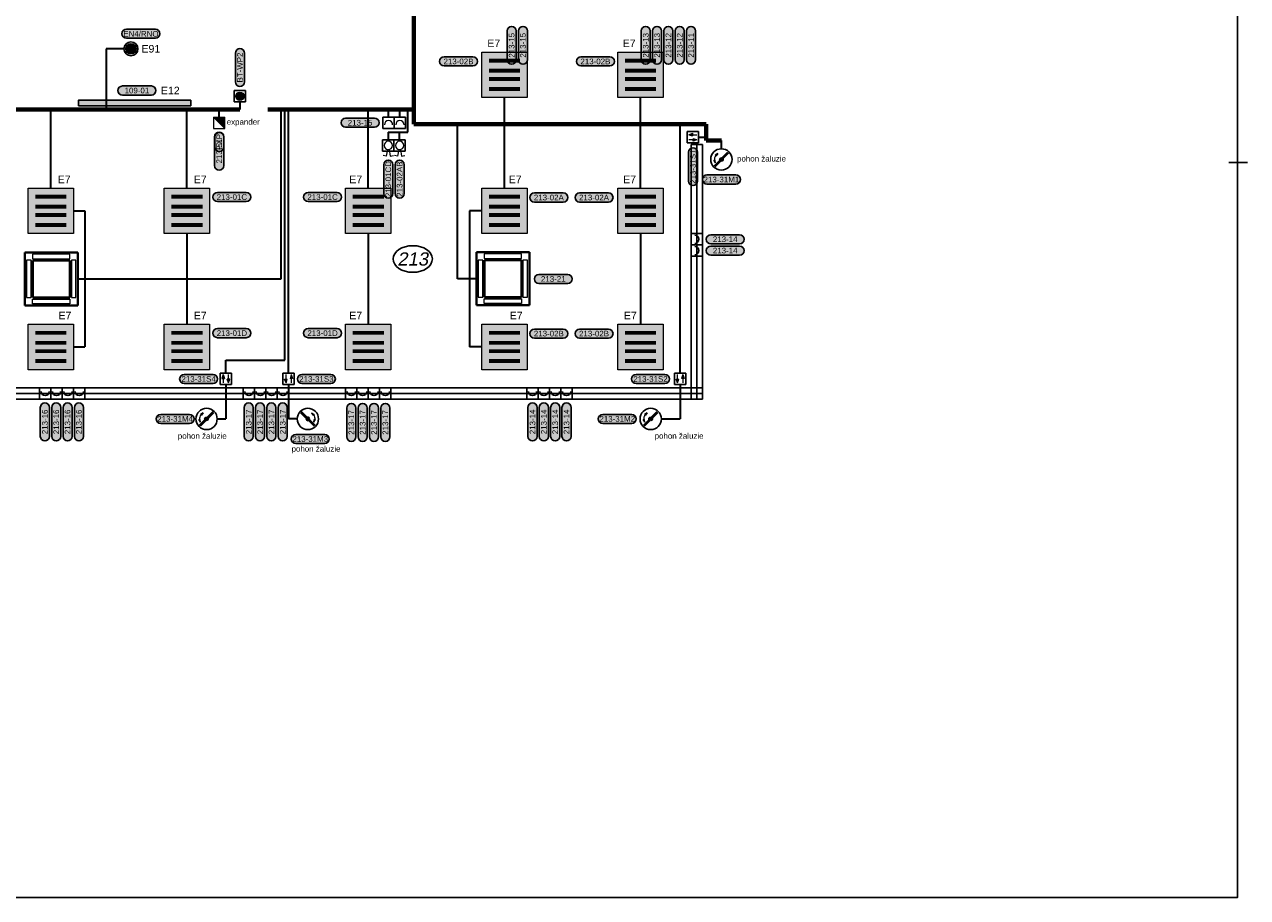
# Model space of a CAD drawing. Extents: x -19864 to 492529, y -84687 to -21221.
# Tile 11 of 34: x 138326 to 154506, y -79144 to -67597. Entities that reach past the tile are written whole.
import ezdxf
from ezdxf.enums import TextEntityAlignment as Align

# ---------------------------------------------------------------- set-up
doc = ezdxf.new("R2010")
doc.units = 0
doc.header["$MEASUREMENT"] = 0
doc.layers.get('0').update_dxf_attribs({"linetype": 'CONTINUOUS'})
for name, color, linetype, true_color in [('__32 Šrafy zařizovacích předmětů', 7, 'CONTINUOUS', 0xfed4aa), ('__Rudá tmavá', 7, 'CONTINUOUS', 0xdb0000), ('__Temná modrá', 7, 'CONTINUOUS', 0x0000c7), ('__Tyrkysová', 7, 'CONTINUOUS', 0x00d6a1)]:
    doc.layers.add(name, color=color, linetype=linetype, true_color=true_color)
for name, color, linetype in [('__91-Rozpiska', 207, 'CONTINUOUS'), ('__ELEKTRO PAVELKA', 4, 'CONTINUOUS'), ('__Fialová 220', 220, 'CONTINUOUS'), ('__Temná fialová', 195, 'CONTINUOUS'), ('__Žlutá', 2, 'CONTINUOUS')]:
    doc.layers.add(name, color=color, linetype=linetype)
doc.layers.add('MP2000N', color=7, linetype='CONTINUOUS', plot=False)
doc.layers.add('VzT', color=1, linetype='CONTINUOUS', lineweight=40)
doc.styles.add('Arial', font='arial.ttf')
doc.styles.add('GENERATED_STYLE_1', font='arial.ttf')

# ---------------------------------------------------------------- blocks, each defined once
blk = doc.blocks.new('Svítidlo 4x14W')
at = {"ltscale": 2}
h = blk.add_hatch(color=2, dxfattribs=at)
h.dxf.hatch_style = 1
h.paths.add_polyline_path([(600, 600), (0, 600), (0, 0), (600, 0)])
at = {"color": 7}
for p, q in [((505, 502), (97, 502)), ((505, 492), (97, 492)), ((505, 482), (97, 482)), ((505, 472), (97, 472)), ((505, 370), (97, 370)), ((505, 360), (97, 360)), ((505, 350), (97, 350)), ((505, 340), (97, 340)), ((505, 260), (97, 260)), ((505, 250), (97, 250)), ((505, 240), (97, 240)), ((505, 230), (97, 230)), ((505, 128), (97, 128)), ((505, 118), (97, 118)), ((505, 108), (97, 108)), ((505, 98), (97, 98))]:
    blk.add_line(p, q, dxfattribs=at)
at = {"lineweight": 15}
blk.add_lwpolyline([(0, 600), (600, 600), (600, 0), (0, 0)], close=True, dxfattribs=at)
blk = doc.blocks.new('A104')
for p, q in [((-75, 250), (75, 250)), ((-75, 100), (-75, 250)), ((75, 250), (75, 100)), ((-75, 100), (75, 100)), ((0, 0), (0, 100))]:
    blk.add_line(p, q)
at = {"color": 7, "lineweight": 13}
for p, q in [((-27, 318), (-67, 310)), ((-10, 229), (-27, 318)), ((10, 229), (27, 318)), ((27, 318), (67, 310))]:
    blk.add_line(p, q, dxfattribs=at)
blk.add_circle((0, 175), 55, dxfattribs=at)
blk = doc.blocks.new('B107')
blk.add_hatch(color=2).paths.add_polyline_path([(55, 175, 1), (-55, 175, 1)])
for p, q in [((-75, 250), (75, 250)), ((-75, 100), (-75, 250)), ((75, 250), (75, 100)), ((-75, 100), (75, 100)), ((0, 0), (0, 100))]:
    blk.add_line(p, q)
at = {"color": 7, "lineweight": 13}
blk.add_circle((0, 175), 55, dxfattribs=at)
at = {"color": 7, "lineweight": 5}
blk.add_circle((0, 175), 35, dxfattribs=at)
blk = doc.blocks.new('Převodník')
h = blk.add_hatch(color=256)
h.dxf.hatch_style = 1
h.paths.add_polyline_path([(-75, 100), (75, 100), (75, 250)])
at = {"color": 7, "lineweight": 13}
for p, q in [((-75, 250), (75, 250)), ((-75, 100), (-75, 250)), ((75, 250), (75, 100)), ((-75, 100), (75, 100))]:
    blk.add_line(p, q, dxfattribs=at)
at = {"color": 7}
blk.add_line((-75, 100), (75, 250), dxfattribs=at)
blk.add_line((0, 0), (0, 100))
blk = doc.blocks.new('TEXT POPIS 025')
h = blk.add_hatch(color=21)
h.dxf.hatch_style = 2
edge = h.paths.add_edge_path()
edge.add_arc((654, 0), 600, 270, 450)
edge.add_line((654, 600), (-654, 600))
edge.add_arc((-654, 0), 600, 90, 270)
edge.add_line((-654, -600), (654, -600))
at = {"color": 7}
for p, q in [((-654, 600), (654, 600)), ((-654, -600), (654, -600))]:
    blk.add_line(p, q, dxfattribs=at)
at = {"color": 7, "ltscale": 4}
for centre, start, end in [((-654, 0), 90, 270), ((654, 0), 270, 90)]:
    blk.add_arc(centre, 600, start, end, dxfattribs=at)
at = {"color": 7, "linetype": 'Continuous', "style": 'GENERATED_STYLE_1'}
blk.add_attdef('TEXT', text='', height=750, dxfattribs=at).set_placement((0, 0), align=Align.MIDDLE)
blk = doc.blocks.new('LEDPASEK08')
at = {"ltscale": 2}
h = blk.add_hatch(color=256, dxfattribs=at)
h.dxf.hatch_style = 1
h.paths.add_polyline_path([(0, -37), (0, 37), (-1484, 37), (-1484, -37)])
at = {"color": 7, "lineweight": 30, "ltscale": 2}
blk.add_lwpolyline([(0, 37), (0, -37), (-1484, -37), (-1484, 37)], close=True, dxfattribs=at)
blk = doc.blocks.new('T103')
at = {"lineweight": 13}
blk.add_hatch(color=7, dxfattribs=at).paths.add_polyline_path([(25, 0, 1), (-25, 0, 1)])
at = {"color": 7, "lineweight": 13}
for p, q in [((-96, -82), (82, 96)), ((-89, -89), (89, 89)), ((-82, -96), (96, 82)), ((-47, 79), (-82, 59)), ((-82, 59), (-68, 49)), ((-47, 79), (-68, 49)), ((-101, -10), (-83, -8)), ((-80, -45), (-101, -10)), ((-80, -45), (-83, -8))]:
    blk.add_line(p, q, dxfattribs=at)
blk.add_circle((0, 0), 141)
blk.add_circle((0, 0), 25, dxfattribs=at)
blk.add_arc((-1, 0), 91.4, 144.165, 185.7465, dxfattribs=at)
blk = doc.blocks.new('A109')
at = {"lineweight": 5}
for points in [[(-35, 122), (-18, 172), (-53, 172)], [(35, 232), (18, 182), (35, 182), (53, 182)]]:
    blk.add_hatch(color=7, dxfattribs=at).paths.add_polyline_path(points)
for p, q in [((-75, 100), (-75, 250)), ((-75, 250), (75, 250)), ((75, 250), (75, 100)), ((-75, 100), (75, 100)), ((0, 0), (0, 100))]:
    blk.add_line(p, q)
at = {"color": 7, "lineweight": 5}
for p, q in [((-53, 172), (-18, 172)), ((-35, 122), (-53, 172)), ((-35, 122), (-18, 172)), ((35, 232), (18, 182)), ((53, 182), (18, 182)), ((35, 232), (53, 182))]:
    blk.add_line(p, q, dxfattribs=at)
at = {"color": 7, "lineweight": 13}
for p, q in [((-35, 172), (-35, 232)), ((35, 182), (35, 122))]:
    blk.add_line(p, q, dxfattribs=at)
blk = doc.blocks.new('tzhtzht')
for p, q in [((0, 0), (0, -150)), ((0, 0), (150, 0)), ((150, -150), (150, 0)), ((150, 0), (150, -150)), ((0, -150), (150, -150))]:
    blk.add_line(p, q)
at = {"color": 7}
blk.add_arc((75, -102), 55, 0, 180, dxfattribs=at)
blk = doc.blocks.new('A201')
for p, q in [((-75, 250), (75, 250)), ((-75, 100), (-75, 250)), ((75, 250), (75, 100)), ((-75, 100), (75, 100)), ((0, 0), (0, 100))]:
    blk.add_line(p, q)
at = {"color": 7, "lineweight": 13}
blk.add_arc((0, 202.5), 55, 180, 0, dxfattribs=at)
blk = doc.blocks.new('a1 1ku50')
at = {"layer": '__91-Rozpiska', "linetype": 'Continuous'}
blk.add_line((-30580, 114), (-30580, -132), dxfattribs=at)
at = {"layer": 'MP2000N', "color": 6, "linetype": 'Continuous'}
blk.add_lwpolyline([(-40300, 29150), (0, 29150), (0, 0), (-40300, 0)], close=True, dxfattribs=at)
blk = doc.blocks.new('Nouzové svítidlo stropní 102')
at = {"ltscale": 2}
h = blk.add_hatch(color=30, dxfattribs=at)
h.dxf.hatch_style = 1
h.paths.add_polyline_path([(-50, -50), (0, 0), (-50, 50, 0.198912), (-71, 0, 0.198912)])
h.paths.add_polyline_path([(50, 50), (0, 0), (50, -50, 0.198912), (71, 0, 0.198912)])
h = blk.add_hatch(color=2, dxfattribs=at)
h.dxf.hatch_style = 1
h.paths.add_polyline_path([(-50, 50), (0, 0), (50, 50, 0.414214)])
h.paths.add_polyline_path([(-50, -50, 0.414214), (50, -50), (0, 0)])
at = {"color": 7, "lineweight": 13}
for p, q in [((50, 50), (-50, -50)), ((50, -50), (-50, 50))]:
    blk.add_line(p, q, dxfattribs=at)
blk.add_circle((0, 0), 92.4)
blk.add_circle((0, 0), 70.7, dxfattribs=at)
blk = doc.blocks.new('TEXT POPIS 050')
h = blk.add_hatch(color=21)
h.dxf.hatch_style = 2
h.paths.add_polyline_path([(-1908, 600, 1), (-1908, -600), (1908, -600, 1), (1908, 600)])
at = {"color": 7}
for p, q in [((-1908, 600), (1908, 600)), ((-1908, -600), (1908, -600))]:
    blk.add_line(p, q, dxfattribs=at)
at = {"color": 7, "ltscale": 4}
for centre, start, end in [((-1908, 0), 90, 270), ((1908, 0), 270, 90)]:
    blk.add_arc(centre, 600, start, end, dxfattribs=at)
at = {"color": 7, "linetype": 'Continuous', "style": 'GENERATED_STYLE_1'}
blk.add_attdef('TEXT', text='', height=750, dxfattribs=at).set_placement((0, 0), align=Align.MIDDLE)
blk = doc.blocks.new('vývod světlo 2')
at = {"true_color": 0xffff33}
h = blk.add_hatch(color=2, dxfattribs=at)
h.dxf.hatch_style = 2
h.paths.add_polyline_path([(-191, 60, 1), (-191, -60), (191, -60, 1), (191, 60)])
at = {"color": 7}
for p, q in [((-191, 60), (191, 60)), ((-191, -60), (191, -60))]:
    blk.add_line(p, q, dxfattribs=at)
at = {"color": 7, "ltscale": 4}
for centre, start, end in [((-191, 0), 90, 270), ((191, 0), 270, 90)]:
    blk.add_arc(centre, 60, start, end, dxfattribs=at)
at = {"color": 7, "linetype": 'Continuous', "style": 'GENERATED_STYLE_1'}
blk.add_attdef('TEXT', text='', height=75, dxfattribs=at).set_placement((0, 0), align=Align.MIDDLE)

msp = doc.modelspace()

# ---------------------------------------------------------------- linework, layer by layer
at = {"color": 7}
msp.add_ellipse((143463, -70699), major_axis=(-259, 0), ratio=0.6793, dxfattribs=at)
at = {"layer": '__32 Šrafy zařizovacích předmětů'}
for p, q in [((147145, -72553), (147145, -69183)), ((147145, -69183), (147220, -69183)), ((147220, -72553), (147220, -69183)), ((147295, -69183), (147220, -69183)), ((147295, -72553), (147295, -69183)), ((135455, -72403), (147295, -72403)), ((135455, -72478), (147295, -72478)), ((147295, -72403), (147295, -72478)), ((147295, -72553), (147295, -72478)), ((135455, -72553), (147295, -72553)), ((147145, -72553), (147220, -72553)), ((147295, -72553), (147220, -72553))]:
    msp.add_line(p, q, dxfattribs=at)
at = {"layer": '__Temná modrá', "lineweight": 70}
for p, q in [((143475, -68914), (143475, -41927)), ((131915, -68722), (141176, -68722)), ((141547, -68722), (143475, -68722)), ((147345, -68914), (143475, -68914)), ((147345, -69132), (147345, -68914)), ((147345, -69132), (147546, -69132))]:
    msp.add_line(p, q, dxfattribs=at)
at = {"layer": '__Temná modrá', "lineweight": 35}
for p, q in [((139643, -67920), (139408, -67920)), ((139408, -67920), (139408, -68712)), ((139643, -67920), (139408, -67920)), ((139408, -67920), (139408, -68712)), ((144675, -69763), (144675, -68563)), ((146475, -69763), (146475, -68563)), ((138675, -69763), (138675, -68722)), ((140475, -69763), (140475, -68722)), ((140902, -68822), (140902, -68722)), ((141176, -68622), (141176, -68722)), ((141721, -70963), (141721, -68722)), ((141771, -72039), (141771, -68722)), ((141821, -72211), (141821, -68722)), ((142875, -69763), (142875, -68722)), ((143142, -68822), (143142, -68722)), ((143292, -68822), (143292, -68722)), ((143399, -69022), (143399, -68722)), ((144056, -70963), (144056, -68914)), ((147001, -72211), (147001, -68914)), ((143139, -69022), (143399, -69022)), ((143139, -69022), (143139, -69122)), ((143289, -69122), (143289, -69022)), ((147245, -69090), (147345, -69090)), ((147546, -69242), (147546, -69132)), ((138975, -70063), (139125, -70063)), ((139125, -70063), (139125, -71863)), ((144375, -70063), (144214, -70063)), ((144214, -70063), (144214, -71863)), ((140475, -70363), (140475, -71563)), ((142875, -70363), (142875, -71563)), ((146475, -70363), (146475, -71563)), ((139031, -70963), (141721, -70963)), ((144306, -70963), (144056, -70963)), ((138975, -71863), (139125, -71863)), ((144375, -71863), (144214, -71863)), ((140989, -72211), (140989, -72039)), ((140989, -72039), (141771, -72039)), ((140989, -72361), (140989, -72814)), ((141821, -72361), (141821, -72814)), ((147001, -72361), (147001, -72814)), ((140877, -72814), (140989, -72814)), ((141933, -72814), (141821, -72814)), ((146752, -72814), (147001, -72814))]:
    msp.add_line(p, q, dxfattribs=at)
at = {"layer": 'VzT'}
for p, q in [((138331, -70613), (139031, -70613)), ((138331, -71313), (138331, -70613)), ((139031, -70613), (139031, -71313)), ((144306, -70610), (145006, -70610)), ((144306, -71310), (144306, -70610)), ((145006, -70610), (145006, -71310)), ((138436, -70718), (138926, -70718)), ((138436, -71208), (138436, -70718)), ((138926, -70718), (138926, -71208)), ((144411, -70715), (144901, -70715)), ((144411, -71205), (144411, -70715)), ((144901, -70715), (144901, -71205)), ((139031, -71313), (138331, -71313)), ((138926, -71208), (138436, -71208)), ((145006, -71310), (144306, -71310)), ((144901, -71205), (144411, -71205))]:
    msp.add_line(p, q, dxfattribs=at)
at = {"layer": 'VzT', "color": 7, "lineweight": 9}
for p, q in [((138434, -70634), (138434, -70695)), ((138926, -70634), (138434, -70634)), ((138434, -70695), (138926, -70695)), ((138926, -70695), (138926, -70634)), ((144409, -70631), (144409, -70692)), ((144901, -70631), (144409, -70631)), ((144409, -70692), (144901, -70692)), ((144901, -70692), (144901, -70631)), ((138413, -70716), (138352, -70716)), ((138352, -70716), (138352, -71207)), ((138413, -71207), (138413, -70716)), ((139007, -70716), (138947, -70716)), ((138947, -70716), (138947, -71207)), ((139007, -71207), (139007, -70716)), ((144388, -70713), (144327, -70713)), ((144327, -70713), (144327, -71204)), ((144388, -71204), (144388, -70713)), ((144982, -70713), (144921, -70713)), ((144921, -70713), (144921, -71204)), ((144982, -71204), (144982, -70713)), ((138352, -71207), (138413, -71207)), ((138434, -71291), (138434, -71231)), ((138434, -71231), (138926, -71231)), ((138926, -71291), (138434, -71291)), ((138926, -71231), (138926, -71291)), ((138947, -71207), (139007, -71207)), ((144327, -71204), (144388, -71204)), ((144409, -71288), (144409, -71227)), ((144409, -71227), (144901, -71227)), ((144901, -71288), (144409, -71288)), ((144901, -71227), (144901, -71288)), ((144921, -71204), (144982, -71204))]:
    msp.add_line(p, q, dxfattribs=at)

# ---------------------------------------------------------------- block references
at = {"lineweight": 0}
for p, values in [((139867, -67720), {'TEXT': 'EN4/RNO'}), ((144068, -68086), {'TEXT': '213-02B'}), ((145879, -68086), {'TEXT': '213-02B'}), ((139814, -68471), {'TEXT': '109-01'}), ((141070, -69880), {'TEXT': '213-01C'}), ((142270, -69880), {'TEXT': '213-01C'}), ((145263, -69886), {'TEXT': '213-02A'}), ((145861, -69886), {'TEXT': '213-02A'}), ((141070, -71680), {'TEXT': '213-01D'}), ((142270, -71680), {'TEXT': '213-01D'}), ((145263, -71686), {'TEXT': '213-02B'}), ((145861, -71686), {'TEXT': '213-02B'})]:
    msp.add_blockref('vývod světlo 2', p, dxfattribs=at).add_auto_attribs(values)
at = {"ltscale": 4}
ref = msp.add_blockref('TEXT POPIS 025', (140904, -69151), dxfattribs=dict(at, xscale=-0.1, yscale=0.1, zscale=0.1, rotation=90))
ref.add_attrib('TEXT', 'EXP', dxfattribs={"color": 7, "linetype": 'Continuous', "height": 75, "rotation": 90, "style": 'GENERATED_STYLE_1'}).set_placement((140904, -69151), align=Align.MIDDLE)
at = {"lineweight": 0, "rotation": 90}
for p, values in [((143139, -69643), {'TEXT': '213-01CD'}), ((143289, -69643), {'TEXT': '213-02AB'})]:
    msp.add_blockref('vývod světlo 2', p, dxfattribs=at).add_auto_attribs(values)
at = {"layer": '__ELEKTRO PAVELKA', "ltscale": 4}
ref = msp.add_blockref('TEXT POPIS 050', (144771, -67873), dxfattribs=dict(at, xscale=0.1, yscale=0.1, zscale=0.1, rotation=90))
ref.add_attrib('TEXT', '213-15', dxfattribs={"layer": '0', "color": 7, "linetype": 'Continuous', "height": 75, "rotation": 90.1156, "style": 'GENERATED_STYLE_1'}).set_placement((144771, -67873), align=Align.MIDDLE)
ref = msp.add_blockref('TEXT POPIS 050', (144921, -67873), dxfattribs=dict(at, xscale=0.1, yscale=0.1, zscale=0.1, rotation=90))
ref.add_attrib('TEXT', '213-15', dxfattribs={"layer": '0', "color": 7, "linetype": 'Continuous', "height": 75, "rotation": 90.1156, "style": 'GENERATED_STYLE_1'}).set_placement((144921, -67873), align=Align.MIDDLE)
ref = msp.add_blockref('TEXT POPIS 050', (146545, -67873), dxfattribs=dict(at, xscale=0.1, yscale=0.1, zscale=0.1, rotation=90))
ref.add_attrib('TEXT', '213-13', dxfattribs={"layer": '0', "color": 7, "linetype": 'Continuous', "height": 75, "rotation": 90.1156, "style": 'GENERATED_STYLE_1'}).set_placement((146545, -67873), align=Align.MIDDLE)
ref = msp.add_blockref('TEXT POPIS 050', (146695, -67873), dxfattribs=dict(at, xscale=0.1, yscale=0.1, zscale=0.1, rotation=90))
ref.add_attrib('TEXT', '213-13', dxfattribs={"layer": '0', "color": 7, "linetype": 'Continuous', "height": 75, "rotation": 90.1156, "style": 'GENERATED_STYLE_1'}).set_placement((146695, -67873), align=Align.MIDDLE)
ref = msp.add_blockref('TEXT POPIS 050', (146845, -67873), dxfattribs=dict(at, xscale=0.1, yscale=0.1, zscale=0.1, rotation=90))
ref.add_attrib('TEXT', '213-12', dxfattribs={"layer": '0', "color": 7, "linetype": 'Continuous', "height": 75, "rotation": 90.1156, "style": 'GENERATED_STYLE_1'}).set_placement((146845, -67873), align=Align.MIDDLE)
ref = msp.add_blockref('TEXT POPIS 050', (146995, -67873), dxfattribs=dict(at, xscale=0.1, yscale=0.1, zscale=0.1, rotation=90))
ref.add_attrib('TEXT', '213-12', dxfattribs={"layer": '0', "color": 7, "linetype": 'Continuous', "height": 75, "rotation": 90.1156, "style": 'GENERATED_STYLE_1'}).set_placement((146995, -67873), align=Align.MIDDLE)
ref = msp.add_blockref('TEXT POPIS 050', (147145, -67873), dxfattribs=dict(at, xscale=0.1, yscale=0.1, zscale=0.1, rotation=90))
ref.add_attrib('TEXT', '213-11', dxfattribs={"layer": '0', "color": 7, "linetype": 'Continuous', "height": 75, "rotation": 90.1156, "style": 'GENERATED_STYLE_1'}).set_placement((147145, -67873), align=Align.MIDDLE)
ref = msp.add_blockref('TEXT POPIS 050', (141176, -68167), dxfattribs=dict(at, xscale=0.1, yscale=0.1, zscale=0.1, rotation=90))
ref.add_attrib('TEXT', 'BT-WP2', dxfattribs={"layer": '0', "color": 7, "linetype": 'Continuous', "height": 75, "rotation": 90.1156, "style": 'GENERATED_STYLE_1'}).set_placement((141176, -68167), align=Align.MIDDLE)
ref = msp.add_blockref('TEXT POPIS 050', (142766, -68897), dxfattribs=dict(at, xscale=0.1, yscale=0.1, zscale=0.1))
ref.add_attrib('TEXT', '213-15', dxfattribs={"layer": '0', "color": 7, "linetype": 'Continuous', "height": 75, "rotation": 0.1156, "style": 'GENERATED_STYLE_1'}).set_placement((142766, -68897), align=Align.MIDDLE)
ref = msp.add_blockref('TEXT POPIS 050', (140902, -69273), dxfattribs=dict(at, xscale=0.1, yscale=0.1, zscale=0.1, rotation=90))
ref.add_attrib('TEXT', '213-51', dxfattribs={"layer": '0', "color": 7, "linetype": 'Continuous', "height": 75, "rotation": 90.1156, "style": 'GENERATED_STYLE_1'}).set_placement((140902, -69273), align=Align.MIDDLE)
ref = msp.add_blockref('TEXT POPIS 050', (147170, -69478), dxfattribs=dict(at, xscale=0.1, yscale=0.1, zscale=0.1, rotation=90))
ref.add_attrib('TEXT', '213-31S1', dxfattribs={"layer": '0', "color": 7, "linetype": 'Continuous', "height": 75, "rotation": 90.1156, "style": 'GENERATED_STYLE_1'}).set_placement((147170, -69478), align=Align.MIDDLE)
ref = msp.add_blockref('TEXT POPIS 050', (147546, -69648), dxfattribs=dict(at, xscale=0.1, yscale=0.1, zscale=0.1))
ref.add_attrib('TEXT', '213-31M1', dxfattribs={"layer": '0', "color": 7, "linetype": 'Continuous', "height": 75, "rotation": 0.1156, "style": 'GENERATED_STYLE_1'}).set_placement((147546, -69648), align=Align.MIDDLE)
ref = msp.add_blockref('TEXT POPIS 050', (147596, -70438), dxfattribs=dict(at, xscale=0.1, yscale=0.1, zscale=0.1))
ref.add_attrib('TEXT', '213-14', dxfattribs={"layer": '0', "color": 7, "linetype": 'Continuous', "height": 75, "rotation": 0.1156, "style": 'GENERATED_STYLE_1'}).set_placement((147596, -70438), align=Align.MIDDLE)
ref = msp.add_blockref('TEXT POPIS 050', (147596, -70588), dxfattribs=dict(at, xscale=0.1, yscale=0.1, zscale=0.1))
ref.add_attrib('TEXT', '213-14', dxfattribs={"layer": '0', "color": 7, "linetype": 'Continuous', "height": 75, "rotation": 0.1156, "style": 'GENERATED_STYLE_1'}).set_placement((147596, -70588), align=Align.MIDDLE)
ref = msp.add_blockref('TEXT POPIS 050', (145322, -70963), dxfattribs=dict(at, xscale=0.1, yscale=0.1, zscale=0.1))
ref.add_attrib('TEXT', '213-21', dxfattribs={"layer": '0', "color": 7, "linetype": 'Continuous', "height": 75, "rotation": 0.1156, "style": 'GENERATED_STYLE_1'}).set_placement((145322, -70963), align=Align.MIDDLE)
ref = msp.add_blockref('TEXT POPIS 050', (140630, -72286), dxfattribs=dict(at, xscale=0.1, yscale=0.1, zscale=0.1))
ref.add_attrib('TEXT', '213-31S4', dxfattribs={"layer": '0', "color": 7, "linetype": 'Continuous', "height": 75, "rotation": 0.1156, "style": 'GENERATED_STYLE_1'}).set_placement((140630, -72286), align=Align.MIDDLE)
ref = msp.add_blockref('TEXT POPIS 050', (142188, -72286), dxfattribs=dict(at, xscale=0.1, yscale=0.1, zscale=0.1))
ref.add_attrib('TEXT', '213-31S3', dxfattribs={"layer": '0', "color": 7, "linetype": 'Continuous', "height": 75, "rotation": 0.1156, "style": 'GENERATED_STYLE_1'}).set_placement((142188, -72286), align=Align.MIDDLE)
ref = msp.add_blockref('TEXT POPIS 050', (146608, -72286), dxfattribs=dict(at, xscale=0.1, yscale=0.1, zscale=0.1))
ref.add_attrib('TEXT', '213-31S2', dxfattribs={"layer": '0', "color": 7, "linetype": 'Continuous', "height": 75, "rotation": 0.1156, "style": 'GENERATED_STYLE_1'}).set_placement((146608, -72286), align=Align.MIDDLE)
ref = msp.add_blockref('TEXT POPIS 050', (138596, -72854), dxfattribs=dict(at, xscale=0.1, yscale=0.1, zscale=0.1, rotation=90))
ref.add_attrib('TEXT', '213-16', dxfattribs={"layer": '0', "color": 7, "linetype": 'Continuous', "height": 75, "rotation": 90.1156, "style": 'GENERATED_STYLE_1'}).set_placement((138596, -72854), align=Align.MIDDLE)
ref = msp.add_blockref('TEXT POPIS 050', (138746, -72854), dxfattribs=dict(at, xscale=0.1, yscale=0.1, zscale=0.1, rotation=90))
ref.add_attrib('TEXT', '213-16', dxfattribs={"layer": '0', "color": 7, "linetype": 'Continuous', "height": 75, "rotation": 90.1156, "style": 'GENERATED_STYLE_1'}).set_placement((138746, -72854), align=Align.MIDDLE)
ref = msp.add_blockref('TEXT POPIS 050', (138896, -72854), dxfattribs=dict(at, xscale=0.1, yscale=0.1, zscale=0.1, rotation=90))
ref.add_attrib('TEXT', '213-16', dxfattribs={"layer": '0', "color": 7, "linetype": 'Continuous', "height": 75, "rotation": 90.1156, "style": 'GENERATED_STYLE_1'}).set_placement((138896, -72854), align=Align.MIDDLE)
ref = msp.add_blockref('TEXT POPIS 050', (139046, -72854), dxfattribs=dict(at, xscale=0.1, yscale=0.1, zscale=0.1, rotation=90))
ref.add_attrib('TEXT', '213-16', dxfattribs={"layer": '0', "color": 7, "linetype": 'Continuous', "height": 75, "rotation": 90.1156, "style": 'GENERATED_STYLE_1'}).set_placement((139046, -72854), align=Align.MIDDLE)
ref = msp.add_blockref('TEXT POPIS 050', (141293, -72854), dxfattribs=dict(at, xscale=0.1, yscale=0.1, zscale=0.1, rotation=90))
ref.add_attrib('TEXT', '213-17', dxfattribs={"layer": '0', "color": 7, "linetype": 'Continuous', "height": 75, "rotation": 90.1156, "style": 'GENERATED_STYLE_1'}).set_placement((141293, -72854), align=Align.MIDDLE)
ref = msp.add_blockref('TEXT POPIS 050', (141443, -72854), dxfattribs=dict(at, xscale=0.1, yscale=0.1, zscale=0.1, rotation=90))
ref.add_attrib('TEXT', '213-17', dxfattribs={"layer": '0', "color": 7, "linetype": 'Continuous', "height": 75, "rotation": 90.1156, "style": 'GENERATED_STYLE_1'}).set_placement((141443, -72854), align=Align.MIDDLE)
ref = msp.add_blockref('TEXT POPIS 050', (141593, -72854), dxfattribs=dict(at, xscale=0.1, yscale=0.1, zscale=0.1, rotation=90))
ref.add_attrib('TEXT', '213-17', dxfattribs={"layer": '0', "color": 7, "linetype": 'Continuous', "height": 75, "rotation": 90.1156, "style": 'GENERATED_STYLE_1'}).set_placement((141593, -72854), align=Align.MIDDLE)
ref = msp.add_blockref('TEXT POPIS 050', (141743, -72854), dxfattribs=dict(at, xscale=0.1, yscale=0.1, zscale=0.1, rotation=90))
ref.add_attrib('TEXT', '213-17', dxfattribs={"layer": '0', "color": 7, "linetype": 'Continuous', "height": 75, "rotation": 90.1156, "style": 'GENERATED_STYLE_1'}).set_placement((141743, -72854), align=Align.MIDDLE)
ref = msp.add_blockref('TEXT POPIS 050', (142650, -72861), dxfattribs=dict(at, xscale=0.1, yscale=0.1, zscale=0.1, rotation=90))
ref.add_attrib('TEXT', '213-17', dxfattribs={"layer": '0', "color": 7, "linetype": 'Continuous', "height": 75, "rotation": 90.1156, "style": 'GENERATED_STYLE_1'}).set_placement((142650, -72861), align=Align.MIDDLE)
ref = msp.add_blockref('TEXT POPIS 050', (142800, -72861), dxfattribs=dict(at, xscale=0.1, yscale=0.1, zscale=0.1, rotation=90))
ref.add_attrib('TEXT', '213-17', dxfattribs={"layer": '0', "color": 7, "linetype": 'Continuous', "height": 75, "rotation": 90.1156, "style": 'GENERATED_STYLE_1'}).set_placement((142800, -72861), align=Align.MIDDLE)
ref = msp.add_blockref('TEXT POPIS 050', (142950, -72861), dxfattribs=dict(at, xscale=0.1, yscale=0.1, zscale=0.1, rotation=90))
ref.add_attrib('TEXT', '213-17', dxfattribs={"layer": '0', "color": 7, "linetype": 'Continuous', "height": 75, "rotation": 90.1156, "style": 'GENERATED_STYLE_1'}).set_placement((142950, -72861), align=Align.MIDDLE)
ref = msp.add_blockref('TEXT POPIS 050', (143100, -72861), dxfattribs=dict(at, xscale=0.1, yscale=0.1, zscale=0.1, rotation=90))
ref.add_attrib('TEXT', '213-17', dxfattribs={"layer": '0', "color": 7, "linetype": 'Continuous', "height": 75, "rotation": 90.1156, "style": 'GENERATED_STYLE_1'}).set_placement((143100, -72861), align=Align.MIDDLE)
ref = msp.add_blockref('TEXT POPIS 050', (145047, -72854), dxfattribs=dict(at, xscale=0.1, yscale=0.1, zscale=0.1, rotation=90))
ref.add_attrib('TEXT', '213-14', dxfattribs={"layer": '0', "color": 7, "linetype": 'Continuous', "height": 75, "rotation": 90.1156, "style": 'GENERATED_STYLE_1'}).set_placement((145047, -72854), align=Align.MIDDLE)
ref = msp.add_blockref('TEXT POPIS 050', (145197, -72854), dxfattribs=dict(at, xscale=0.1, yscale=0.1, zscale=0.1, rotation=90))
ref.add_attrib('TEXT', '213-14', dxfattribs={"layer": '0', "color": 7, "linetype": 'Continuous', "height": 75, "rotation": 90.1156, "style": 'GENERATED_STYLE_1'}).set_placement((145197, -72854), align=Align.MIDDLE)
ref = msp.add_blockref('TEXT POPIS 050', (145347, -72854), dxfattribs=dict(at, xscale=0.1, yscale=0.1, zscale=0.1, rotation=90))
ref.add_attrib('TEXT', '213-14', dxfattribs={"layer": '0', "color": 7, "linetype": 'Continuous', "height": 75, "rotation": 90.1156, "style": 'GENERATED_STYLE_1'}).set_placement((145347, -72854), align=Align.MIDDLE)
ref = msp.add_blockref('TEXT POPIS 050', (145497, -72854), dxfattribs=dict(at, xscale=0.1, yscale=0.1, zscale=0.1, rotation=90))
ref.add_attrib('TEXT', '213-14', dxfattribs={"layer": '0', "color": 7, "linetype": 'Continuous', "height": 75, "rotation": 90.1156, "style": 'GENERATED_STYLE_1'}).set_placement((145497, -72854), align=Align.MIDDLE)
ref = msp.add_blockref('TEXT POPIS 050', (140319, -72814), dxfattribs=dict(at, xscale=0.1, yscale=0.1, zscale=0.1))
ref.add_attrib('TEXT', '213-31M4', dxfattribs={"layer": '0', "color": 7, "linetype": 'Continuous', "height": 75, "rotation": 0.1156, "style": 'GENERATED_STYLE_1'}).set_placement((140319, -72814), align=Align.MIDDLE)
ref = msp.add_blockref('TEXT POPIS 050', (146168, -72814), dxfattribs=dict(at, xscale=0.1, yscale=0.1, zscale=0.1))
ref.add_attrib('TEXT', '213-31M2', dxfattribs={"layer": '0', "color": 7, "linetype": 'Continuous', "height": 75, "rotation": 0.1156, "style": 'GENERATED_STYLE_1'}).set_placement((146168, -72814), align=Align.MIDDLE)
ref = msp.add_blockref('TEXT POPIS 050', (142107, -73080), dxfattribs=dict(at, xscale=0.1, yscale=0.1, zscale=0.1))
ref.add_attrib('TEXT', '213-31M3', dxfattribs={"layer": '0', "color": 7, "linetype": 'Continuous', "height": 75, "rotation": 0.1156, "style": 'GENERATED_STYLE_1'}).set_placement((142107, -73080), align=Align.MIDDLE)
at = {"layer": '__Fialová 220', "xscale": -1, "rotation": 180}
msp.add_blockref('Převodník', (140902, -68722), dxfattribs=at)
at = {"layer": '__Rudá tmavá'}
for name, p, rotation in [('A201', (143142, -68722), 180), ('A201', (143292, -68722), 180), ('A109', (147345, -69090), 90)]:
    msp.add_blockref(name, p, dxfattribs=dict(at, rotation=rotation))
for name, p in [('T103', (147546, -69383)), ('A109', (141821, -72461)), ('A109', (147001, -72461)), ('T103', (140735, -72814)), ('T103', (146611, -72814))]:
    msp.add_blockref(name, p, dxfattribs=at)
at = {"layer": '__Rudá tmavá', "xscale": -1}
for p, rotation in [((147295, -70513), 270), ((147295, -70663), 270), ((138525, -72553), 180), ((138675, -72553), 180), ((138825, -72553), 180), ((138975, -72553), 180), ((141221, -72553), 180), ((141371, -72553), 180), ((141521, -72553), 180), ((141671, -72553), 180), ((142575, -72553), 180), ((142725, -72553), 180), ((142875, -72553), 180), ((143025, -72553), 180), ((144972, -72553), 180), ((145122, -72553), 180), ((145272, -72553), 180), ((145422, -72553), 180)]:
    msp.add_blockref('tzhtzht', p, dxfattribs=dict(at, rotation=rotation))
for name, p in [('A109', (140989, -72461)), ('T103', (142075, -72814))]:
    msp.add_blockref(name, p, dxfattribs=at)
at = {"layer": '__Temná modrá', "lineweight": 0}
msp.add_blockref('Nouzové svítidlo stropní 102', (139735, -67920), dxfattribs=at)
msp.add_blockref('Nouzové svítidlo stropní 102', (139735, -67920), dxfattribs=at)
at = {"layer": '__Temná modrá'}
for name, p in [('Svítidlo 4x14W', (144375, -68563)), ('Svítidlo 4x14W', (146175, -68563)), ('B107', (141176, -68722)), ('Svítidlo 4x14W', (138375, -70363)), ('Svítidlo 4x14W', (140175, -70363)), ('Svítidlo 4x14W', (142575, -70363)), ('Svítidlo 4x14W', (144375, -70363)), ('Svítidlo 4x14W', (146175, -70363)), ('Svítidlo 4x14W', (138375, -72163)), ('Svítidlo 4x14W', (140175, -72163)), ('Svítidlo 4x14W', (142575, -72163)), ('Svítidlo 4x14W', (144375, -72163)), ('Svítidlo 4x14W', (146175, -72163))]:
    msp.add_blockref(name, p, dxfattribs=at)
at = {"layer": '__Temná modrá', "xscale": -1, "rotation": 180}
for p in [(143139, -69022), (143289, -69022)]:
    msp.add_blockref('A104', p, dxfattribs=at)
at = {"layer": '__Žlutá'}
msp.add_blockref('LEDPASEK08', (140527, -68635), dxfattribs=at)
at = {"layer": 'MP2000N', "color": 6, "rotation": 90}
msp.add_blockref('a1 1ku50', (154374, -38844), dxfattribs=at)

# ---------------------------------------------------------------- texts
at = {"layer": '__Temná fialová', "style": 'Arial'}
for s, p in [('expander', (141002, -68924)), ('pohon žaluzie', (147753, -69410)), ('pohon žaluzie', (140355, -73077)), ('pohon žaluzie', (146663, -73077)), ('pohon žaluzie', (141860, -73247))]:
    msp.add_text(s, height=75, dxfattribs=at).set_placement(p)
at = {"layer": '__Temná modrá', "lineweight": 0, "style": 'Arial'}
for s, p in [('E91', (139874, -67969)), ('E7', (144449, -67897)), ('E7', (146240, -67897)), ('E12', (140131, -68521)), ('E7', (138766, -69697)), ('E7', (140566, -69697)), ('E7', (142623, -69697)), ('E7', (144732, -69697)), ('E7', (146246, -69697)), ('E7', (138776, -71497)), ('E7', (140566, -71497)), ('E7', (142623, -71497)), ('E7', (144746, -71497)), ('E7', (146256, -71497))]:
    msp.add_text(s, height=100, dxfattribs=at).set_placement(p)
at = {"layer": '__Tyrkysová', "style": 'Arial', "oblique": 10}
msp.add_text('213', height=175, dxfattribs=at).set_placement((143463, -70699), align=Align.MIDDLE_CENTER)

doc.saveas('drawing.dxf')
